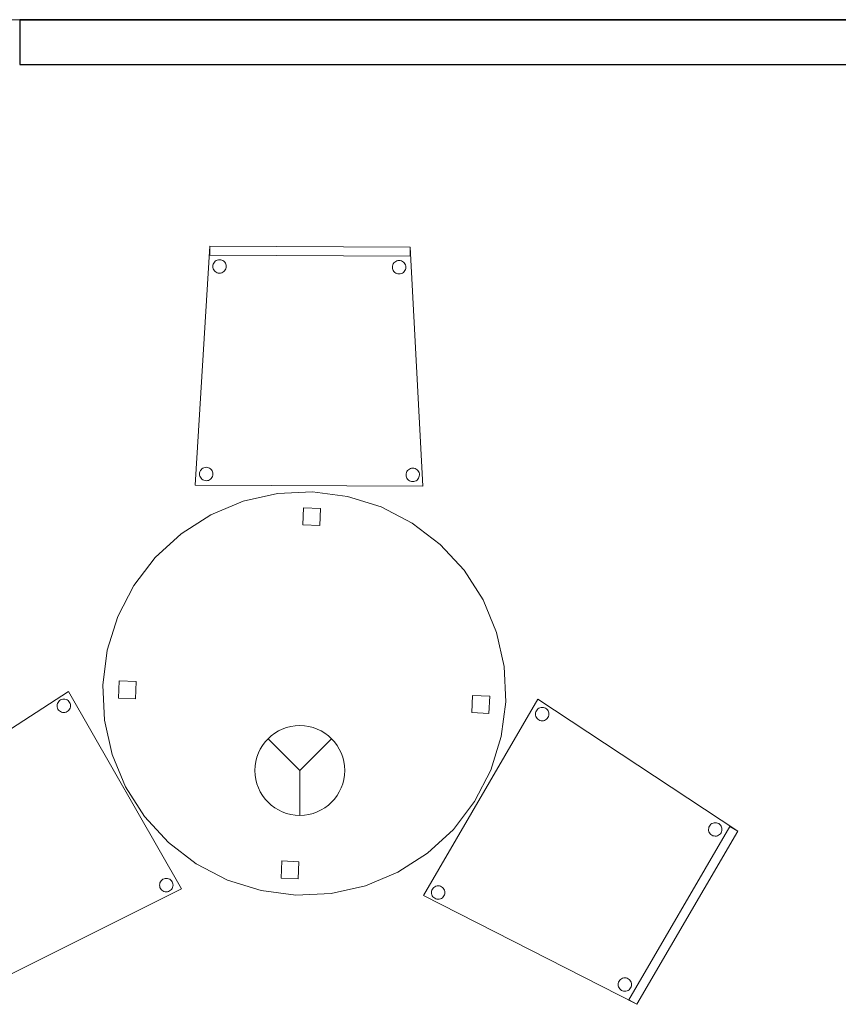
# Model space of a CAD drawing. Header units: metres. Extents: x 397.7 to 427.5, y 12.7 to 28.4.
# Tile 11 of 74: x 406.6 to 408.4, y 14.2 to 16.4. Entities that reach past the tile are written whole.
import ezdxf

# ---------------------------------------------------------------- set-up
doc = ezdxf.new("R2010")
doc.units = ezdxf.units.M
for name, color, linetype, lineweight in [('02_MOBILIARIO', 7, 'Continuous', 18), ('A-DETL-____-MBND', 7, 'Continuous', 18), ('A-DETL-GENF-OTLN', 7, 'Continuous', 18), ('A-WALL-____-MCUT', 7, 'Continuous', 25), ('A-WALL-____-OTLN', 7, 'Continuous', 25)]:
    doc.layers.add(name, color=color, linetype=linetype, lineweight=lineweight)

# ---------------------------------------------------------------- blocks, each defined once
blk = doc.blocks.new('Family - Cadira confident_P2-152712-05_PCI_P2')
at = {"layer": 'A-DETL-____-MBND', "color": 253, "true_color": 0xaaaaaa}
for p, q in [((0, 0.0022), (0.0323, 0.5347)), ((0.0323, 0.5347), (0, 0.0022)), ((0.0322, 0.5147), (0.0323, 0.5347)), ((0.0323, 0.5347), (0.0322, 0.5147)), ((0.0323, 0.5347), (0.4788, 0.5327)), ((0.4788, 0.5327), (0.0323, 0.5347)), ((0.0323, 0.5347), (0.4788, 0.5327)), ((0.4788, 0.5327), (0.0323, 0.5347)), ((0.4788, 0.5327), (0.4787, 0.5127)), ((0.4787, 0.5127), (0.4788, 0.5327)), ((0.4788, 0.5327), (0.5065, 0)), ((0.5065, 0), (0.4788, 0.5327)), ((0.4787, 0.5127), (0.0322, 0.5147)), ((0.0322, 0.5147), (0.4787, 0.5127)), ((0.0515, 0.5042), (0.054, 0.5044)), ((0.054, 0.5044), (0.0515, 0.5042)), ((0.054, 0.5044), (0.0566, 0.5042)), ((0.0566, 0.5042), (0.054, 0.5044)), ((0.039, 0.4895), (0.0393, 0.4921)), ((0.0393, 0.4921), (0.039, 0.4895)), ((0.0393, 0.4869), (0.039, 0.4895)), ((0.039, 0.4895), (0.0393, 0.4869)), ((0.0393, 0.4921), (0.04, 0.4946)), ((0.04, 0.4946), (0.0393, 0.4921)), ((0.0399, 0.4844), (0.0393, 0.4869)), ((0.0393, 0.4869), (0.0399, 0.4844)), ((0.041, 0.4821), (0.0399, 0.4844)), ((0.0399, 0.4844), (0.041, 0.4821)), ((0.04, 0.4946), (0.0411, 0.497)), ((0.0411, 0.497), (0.04, 0.4946)), ((0.0411, 0.497), (0.0426, 0.4991)), ((0.0426, 0.4991), (0.0411, 0.497)), ((0.0426, 0.4991), (0.0444, 0.501)), ((0.0444, 0.501), (0.0426, 0.4991)), ((0.0444, 0.501), (0.0466, 0.5024)), ((0.0466, 0.5024), (0.0444, 0.501)), ((0.0466, 0.5024), (0.0489, 0.5035)), ((0.0489, 0.5035), (0.0466, 0.5024)), ((0.0489, 0.5035), (0.0515, 0.5042)), ((0.0515, 0.5042), (0.0489, 0.5035)), ((0.0566, 0.5042), (0.0592, 0.5035)), ((0.0592, 0.5035), (0.0566, 0.5042)), ((0.0592, 0.5035), (0.0615, 0.5024)), ((0.0615, 0.5024), (0.0592, 0.5035)), ((0.0615, 0.5024), (0.0636, 0.5009)), ((0.0636, 0.5009), (0.0615, 0.5024)), ((0.0636, 0.5009), (0.0655, 0.499)), ((0.0655, 0.499), (0.0636, 0.5009)), ((0.0655, 0.499), (0.067, 0.4969)), ((0.067, 0.4969), (0.0655, 0.499)), ((0.068, 0.4843), (0.0669, 0.4819)), ((0.0669, 0.4819), (0.068, 0.4843)), ((0.067, 0.4969), (0.068, 0.4945)), ((0.068, 0.4945), (0.067, 0.4969)), ((0.068, 0.4945), (0.0687, 0.492)), ((0.0687, 0.492), (0.068, 0.4945)), ((0.0687, 0.4868), (0.068, 0.4843)), ((0.068, 0.4843), (0.0687, 0.4868)), ((0.0687, 0.492), (0.0689, 0.4894)), ((0.0689, 0.4894), (0.0687, 0.492)), ((0.0689, 0.4894), (0.0687, 0.4868)), ((0.0687, 0.4868), (0.0689, 0.4894)), ((0.439, 0.4878), (0.4393, 0.4904)), ((0.4393, 0.4904), (0.439, 0.4878)), ((0.4393, 0.4852), (0.439, 0.4878)), ((0.439, 0.4878), (0.4393, 0.4852)), ((0.4393, 0.4904), (0.44, 0.4929)), ((0.44, 0.4929), (0.4393, 0.4904)), ((0.4399, 0.4827), (0.4393, 0.4852)), ((0.4393, 0.4852), (0.4399, 0.4827)), ((0.441, 0.4803), (0.4399, 0.4827)), ((0.4399, 0.4827), (0.441, 0.4803)), ((0.44, 0.4929), (0.4411, 0.4953)), ((0.4411, 0.4953), (0.44, 0.4929)), ((0.4411, 0.4953), (0.4426, 0.4974)), ((0.4426, 0.4974), (0.4411, 0.4953)), ((0.4426, 0.4974), (0.4444, 0.4992)), ((0.4444, 0.4992), (0.4426, 0.4974)), ((0.4444, 0.4992), (0.4466, 0.5007)), ((0.4466, 0.5007), (0.4444, 0.4992)), ((0.4466, 0.5007), (0.4489, 0.5018)), ((0.4489, 0.5018), (0.4466, 0.5007)), ((0.4489, 0.5018), (0.4514, 0.5025)), ((0.4514, 0.5025), (0.4489, 0.5018)), ((0.4514, 0.5025), (0.454, 0.5027)), ((0.454, 0.5027), (0.4514, 0.5025)), ((0.454, 0.5027), (0.4566, 0.5024)), ((0.4566, 0.5024), (0.454, 0.5027)), ((0.4566, 0.5024), (0.4591, 0.5018)), ((0.4591, 0.5018), (0.4566, 0.5024)), ((0.4591, 0.5018), (0.4615, 0.5006)), ((0.4615, 0.5006), (0.4591, 0.5018)), ((0.4615, 0.5006), (0.4636, 0.4991)), ((0.4636, 0.4991), (0.4615, 0.5006)), ((0.4636, 0.4991), (0.4655, 0.4973)), ((0.4655, 0.4973), (0.4636, 0.4991)), ((0.4655, 0.4973), (0.4669, 0.4951)), ((0.4669, 0.4951), (0.4655, 0.4973)), ((0.4669, 0.4951), (0.468, 0.4928)), ((0.468, 0.4928), (0.4669, 0.4951)), ((0.468, 0.4826), (0.4669, 0.4802)), ((0.4669, 0.4802), (0.468, 0.4826)), ((0.468, 0.4928), (0.4687, 0.4903)), ((0.4687, 0.4903), (0.468, 0.4928)), ((0.4687, 0.4851), (0.468, 0.4826)), ((0.468, 0.4826), (0.4687, 0.4851)), ((0.4687, 0.4903), (0.4689, 0.4877)), ((0.4689, 0.4877), (0.4687, 0.4903)), ((0.4689, 0.4877), (0.4687, 0.4851)), ((0.4687, 0.4851), (0.4689, 0.4877)), ((0.0425, 0.4799), (0.041, 0.4821)), ((0.041, 0.4821), (0.0425, 0.4799)), ((0.0443, 0.4781), (0.0425, 0.4799)), ((0.0425, 0.4799), (0.0443, 0.4781)), ((0.0465, 0.4766), (0.0443, 0.4781)), ((0.0443, 0.4781), (0.0465, 0.4766)), ((0.0488, 0.4755), (0.0465, 0.4766)), ((0.0465, 0.4766), (0.0488, 0.4755)), ((0.0513, 0.4748), (0.0488, 0.4755)), ((0.0488, 0.4755), (0.0513, 0.4748)), ((0.0539, 0.4745), (0.0513, 0.4748)), ((0.0513, 0.4748), (0.0539, 0.4745)), ((0.0565, 0.4748), (0.0539, 0.4745)), ((0.0539, 0.4745), (0.0565, 0.4748)), ((0.059, 0.4754), (0.0565, 0.4748)), ((0.0565, 0.4748), (0.059, 0.4754)), ((0.0614, 0.4765), (0.059, 0.4754)), ((0.059, 0.4754), (0.0614, 0.4765)), ((0.0635, 0.478), (0.0614, 0.4765)), ((0.0614, 0.4765), (0.0635, 0.478)), ((0.0654, 0.4798), (0.0635, 0.478)), ((0.0635, 0.478), (0.0654, 0.4798)), ((0.0669, 0.4819), (0.0654, 0.4798)), ((0.0654, 0.4798), (0.0669, 0.4819)), ((0.4425, 0.4782), (0.441, 0.4803)), ((0.441, 0.4803), (0.4425, 0.4782)), ((0.4443, 0.4763), (0.4425, 0.4782)), ((0.4425, 0.4782), (0.4443, 0.4763)), ((0.4465, 0.4748), (0.4443, 0.4763)), ((0.4443, 0.4763), (0.4465, 0.4748)), ((0.4488, 0.4737), (0.4465, 0.4748)), ((0.4465, 0.4748), (0.4488, 0.4737)), ((0.4513, 0.473), (0.4488, 0.4737)), ((0.4488, 0.4737), (0.4513, 0.473)), ((0.4539, 0.4728), (0.4513, 0.473)), ((0.4513, 0.473), (0.4539, 0.4728)), ((0.4565, 0.473), (0.4539, 0.4728)), ((0.4539, 0.4728), (0.4565, 0.473)), ((0.459, 0.4737), (0.4565, 0.473)), ((0.4565, 0.473), (0.459, 0.4737)), ((0.4614, 0.4748), (0.459, 0.4737)), ((0.459, 0.4737), (0.4614, 0.4748)), ((0.4635, 0.4763), (0.4614, 0.4748)), ((0.4614, 0.4748), (0.4635, 0.4763)), ((0.4654, 0.4781), (0.4635, 0.4763)), ((0.4635, 0.4763), (0.4654, 0.4781)), ((0.4669, 0.4802), (0.4654, 0.4781)), ((0.4654, 0.4781), (0.4669, 0.4802)), ((0.0094, 0.0273), (0.0096, 0.0298)), ((0.0096, 0.0298), (0.0094, 0.0273)), ((0.0096, 0.0247), (0.0094, 0.0273)), ((0.0094, 0.0273), (0.0096, 0.0247)), ((0.0096, 0.0298), (0.0103, 0.0324)), ((0.0103, 0.0324), (0.0096, 0.0298)), ((0.0103, 0.0221), (0.0096, 0.0247)), ((0.0096, 0.0247), (0.0103, 0.0221)), ((0.0103, 0.0324), (0.0114, 0.0347)), ((0.0114, 0.0347), (0.0103, 0.0324)), ((0.0114, 0.0198), (0.0103, 0.0221)), ((0.0103, 0.0221), (0.0114, 0.0198)), ((0.0114, 0.0347), (0.0129, 0.0368)), ((0.0129, 0.0368), (0.0114, 0.0347)), ((0.0129, 0.0368), (0.0148, 0.0387)), ((0.0148, 0.0387), (0.0129, 0.0368)), ((0.0148, 0.0387), (0.0169, 0.0402)), ((0.0169, 0.0402), (0.0148, 0.0387)), ((0.0169, 0.0402), (0.0193, 0.0413)), ((0.0193, 0.0413), (0.0169, 0.0402)), ((0.0193, 0.0413), (0.0218, 0.0419)), ((0.0218, 0.0419), (0.0193, 0.0413)), ((0.0218, 0.0419), (0.0244, 0.0421)), ((0.0244, 0.0421), (0.0218, 0.0419)), ((0.0244, 0.0421), (0.027, 0.0419)), ((0.027, 0.0419), (0.0244, 0.0421)), ((0.027, 0.0419), (0.0295, 0.0412)), ((0.0295, 0.0412), (0.027, 0.0419)), ((0.0295, 0.0412), (0.0319, 0.0401)), ((0.0319, 0.0401), (0.0295, 0.0412)), ((0.0319, 0.0401), (0.034, 0.0386)), ((0.034, 0.0386), (0.0319, 0.0401)), ((0.034, 0.0386), (0.0358, 0.0367)), ((0.0358, 0.0367), (0.034, 0.0386)), ((0.0358, 0.0367), (0.0373, 0.0346)), ((0.0373, 0.0346), (0.0358, 0.0367)), ((0.0383, 0.022), (0.0372, 0.0197)), ((0.0372, 0.0197), (0.0383, 0.022)), ((0.0373, 0.0346), (0.0384, 0.0322)), ((0.0384, 0.0322), (0.0373, 0.0346)), ((0.039, 0.0245), (0.0383, 0.022)), ((0.0383, 0.022), (0.039, 0.0245)), ((0.0384, 0.0322), (0.0391, 0.0297)), ((0.0391, 0.0297), (0.0384, 0.0322)), ((0.0393, 0.0271), (0.039, 0.0245)), ((0.039, 0.0245), (0.0393, 0.0271)), ((0.0391, 0.0297), (0.0393, 0.0271)), ((0.0393, 0.0271), (0.0391, 0.0297)), ((0.4694, 0.0253), (0.4696, 0.0279)), ((0.4696, 0.0279), (0.4694, 0.0253)), ((0.4696, 0.0227), (0.4694, 0.0253)), ((0.4694, 0.0253), (0.4696, 0.0227)), ((0.4696, 0.0279), (0.4703, 0.0304)), ((0.4703, 0.0304), (0.4696, 0.0279)), ((0.4703, 0.0201), (0.4696, 0.0227)), ((0.4696, 0.0227), (0.4703, 0.0201)), ((0.4703, 0.0304), (0.4714, 0.0327)), ((0.4714, 0.0327), (0.4703, 0.0304)), ((0.4714, 0.0327), (0.4729, 0.0348)), ((0.4729, 0.0348), (0.4714, 0.0327)), ((0.4729, 0.0348), (0.4748, 0.0367)), ((0.4748, 0.0367), (0.4729, 0.0348)), ((0.4748, 0.0367), (0.4769, 0.0382)), ((0.4769, 0.0382), (0.4748, 0.0367)), ((0.4769, 0.0382), (0.4793, 0.0393)), ((0.4793, 0.0393), (0.4769, 0.0382)), ((0.4793, 0.0393), (0.4818, 0.0399)), ((0.4818, 0.0399), (0.4793, 0.0393)), ((0.4818, 0.0399), (0.4844, 0.0401)), ((0.4844, 0.0401), (0.4818, 0.0399)), ((0.4844, 0.0401), (0.487, 0.0399)), ((0.487, 0.0399), (0.4844, 0.0401)), ((0.487, 0.0399), (0.4895, 0.0392)), ((0.4895, 0.0392), (0.487, 0.0399)), ((0.4895, 0.0392), (0.4919, 0.0381)), ((0.4919, 0.0381), (0.4895, 0.0392)), ((0.4919, 0.0381), (0.494, 0.0366)), ((0.494, 0.0366), (0.4919, 0.0381)), ((0.494, 0.0366), (0.4958, 0.0347)), ((0.4958, 0.0347), (0.494, 0.0366)), ((0.4958, 0.0347), (0.4973, 0.0326)), ((0.4973, 0.0326), (0.4958, 0.0347)), ((0.4973, 0.0326), (0.4984, 0.0302)), ((0.4984, 0.0302), (0.4973, 0.0326)), ((0.499, 0.0225), (0.4983, 0.02)), ((0.4983, 0.02), (0.499, 0.0225)), ((0.4984, 0.0302), (0.4991, 0.0277)), ((0.4991, 0.0277), (0.4984, 0.0302)), ((0.4993, 0.0251), (0.499, 0.0225)), ((0.499, 0.0225), (0.4993, 0.0251)), ((0.4991, 0.0277), (0.4993, 0.0251)), ((0.4993, 0.0251), (0.4991, 0.0277)), ((0.5065, 0), (0, 0.0022)), ((0, 0.0022), (0.5065, 0)), ((0.0128, 0.0176), (0.0114, 0.0198)), ((0.0114, 0.0198), (0.0128, 0.0176)), ((0.0147, 0.0158), (0.0128, 0.0176)), ((0.0128, 0.0176), (0.0147, 0.0158)), ((0.0168, 0.0143), (0.0147, 0.0158)), ((0.0147, 0.0158), (0.0168, 0.0143)), ((0.0192, 0.0132), (0.0168, 0.0143)), ((0.0168, 0.0143), (0.0192, 0.0132)), ((0.0217, 0.0125), (0.0192, 0.0132)), ((0.0192, 0.0132), (0.0217, 0.0125)), ((0.0243, 0.0123), (0.0217, 0.0125)), ((0.0217, 0.0125), (0.0243, 0.0123)), ((0.0269, 0.0125), (0.0243, 0.0123)), ((0.0243, 0.0123), (0.0269, 0.0125)), ((0.0294, 0.0131), (0.0269, 0.0125)), ((0.0269, 0.0125), (0.0294, 0.0131)), ((0.0317, 0.0142), (0.0294, 0.0131)), ((0.0294, 0.0131), (0.0317, 0.0142)), ((0.0339, 0.0157), (0.0317, 0.0142)), ((0.0317, 0.0142), (0.0339, 0.0157)), ((0.0357, 0.0175), (0.0339, 0.0157)), ((0.0339, 0.0157), (0.0357, 0.0175)), ((0.0372, 0.0197), (0.0357, 0.0175)), ((0.0357, 0.0175), (0.0372, 0.0197)), ((0.4714, 0.0178), (0.4703, 0.0201)), ((0.4703, 0.0201), (0.4714, 0.0178)), ((0.4728, 0.0156), (0.4714, 0.0178)), ((0.4714, 0.0178), (0.4728, 0.0156)), ((0.4747, 0.0138), (0.4728, 0.0156)), ((0.4728, 0.0156), (0.4747, 0.0138)), ((0.4768, 0.0123), (0.4747, 0.0138)), ((0.4747, 0.0138), (0.4768, 0.0123)), ((0.4792, 0.0112), (0.4768, 0.0123)), ((0.4768, 0.0123), (0.4792, 0.0112)), ((0.4817, 0.0105), (0.4792, 0.0112)), ((0.4792, 0.0112), (0.4817, 0.0105)), ((0.4843, 0.0103), (0.4817, 0.0105)), ((0.4817, 0.0105), (0.4843, 0.0103)), ((0.4869, 0.0105), (0.4843, 0.0103)), ((0.4843, 0.0103), (0.4869, 0.0105)), ((0.4894, 0.0111), (0.4869, 0.0105)), ((0.4869, 0.0105), (0.4894, 0.0111)), ((0.4917, 0.0122), (0.4894, 0.0111)), ((0.4894, 0.0111), (0.4917, 0.0122)), ((0.4939, 0.0137), (0.4917, 0.0122)), ((0.4917, 0.0122), (0.4939, 0.0137)), ((0.4957, 0.0155), (0.4939, 0.0137)), ((0.4939, 0.0137), (0.4957, 0.0155)), ((0.4972, 0.0177), (0.4957, 0.0155)), ((0.4957, 0.0155), (0.4972, 0.0177)), ((0.4983, 0.02), (0.4972, 0.0177)), ((0.4972, 0.0177), (0.4983, 0.02))]:
    blk.add_line(p, q, dxfattribs=at)
blk = doc.blocks.new('Family - Mampara P2-152874-05_PCI_P2')
at = {"layer": 'A-WALL-____-MCUT', "color": 253, "true_color": 0xaaaaaa}
for p, q in [((8.3078, 0.1), (6.4478, 0.1)), ((8.3078, 0), (8.3078, 0.1)), ((4.1378, 0), (8.3078, 0))]:
    blk.add_line(p, q, dxfattribs=at)
at = {"layer": 'A-WALL-____-OTLN', "color": 253, "true_color": 0xaaaaaa}
for p, q in [((8.3078, 0.1), (6.4478, 0.1)), ((8.3078, 0), (8.3078, 0.1)), ((8.3078, 0), (4.1378, 0))]:
    blk.add_line(p, q, dxfattribs=at)
at = {"layer": 'A-WALL-____-OTLN', "color": 253, "lineweight": 18, "true_color": 0xaaaaaa}
blk.add_line((0, 0), (9.2978, 0), dxfattribs=at)
blk = doc.blocks.new('Family - Cadira confident_P2-152978-05_PCI_P2')
at = {"layer": 'A-DETL-____-MBND', "color": 253, "true_color": 0xaaaaaa}
for p, q in [((0, 0.2424), (0.2552, 0.6799)), ((0.2552, 0.6799), (0, 0.2424)), ((0.2552, 0.6799), (0.7001, 0.3857)), ((0.7001, 0.3857), (0.2552, 0.6799)), ((0.2551, 0.6579), (0.2572, 0.6593)), ((0.2572, 0.6593), (0.2551, 0.6579)), ((0.2572, 0.6593), (0.2596, 0.6604)), ((0.2596, 0.6604), (0.2572, 0.6593)), ((0.2596, 0.6604), (0.2621, 0.6611)), ((0.2621, 0.6611), (0.2596, 0.6604)), ((0.2621, 0.6611), (0.2647, 0.6613)), ((0.2647, 0.6613), (0.2621, 0.6611)), ((0.2647, 0.6613), (0.2673, 0.6611)), ((0.2673, 0.6611), (0.2647, 0.6613)), ((0.2673, 0.6611), (0.2698, 0.6604)), ((0.2698, 0.6604), (0.2673, 0.6611)), ((0.2698, 0.6604), (0.2722, 0.6593)), ((0.2722, 0.6593), (0.2698, 0.6604)), ((0.2722, 0.6593), (0.2743, 0.6578)), ((0.2743, 0.6578), (0.2722, 0.6593)), ((0.2497, 0.6464), (0.2499, 0.649)), ((0.2499, 0.649), (0.2497, 0.6464)), ((0.2499, 0.6438), (0.2497, 0.6464)), ((0.2497, 0.6464), (0.2499, 0.6438)), ((0.2499, 0.649), (0.2506, 0.6515)), ((0.2506, 0.6515), (0.2499, 0.649)), ((0.2506, 0.6413), (0.2499, 0.6438)), ((0.2499, 0.6438), (0.2506, 0.6413)), ((0.2506, 0.6515), (0.2517, 0.6539)), ((0.2517, 0.6539), (0.2506, 0.6515)), ((0.2517, 0.639), (0.2506, 0.6413)), ((0.2506, 0.6413), (0.2517, 0.639)), ((0.2517, 0.6539), (0.2532, 0.656)), ((0.2532, 0.656), (0.2517, 0.6539)), ((0.2532, 0.6368), (0.2517, 0.639)), ((0.2517, 0.639), (0.2532, 0.6368)), ((0.2532, 0.656), (0.2551, 0.6579)), ((0.2551, 0.6579), (0.2532, 0.656)), ((0.255, 0.635), (0.2532, 0.6368)), ((0.2532, 0.6368), (0.255, 0.635)), ((0.276, 0.6367), (0.2742, 0.6349)), ((0.2742, 0.6349), (0.276, 0.6367)), ((0.2743, 0.6578), (0.2761, 0.6559)), ((0.2761, 0.6559), (0.2743, 0.6578)), ((0.2775, 0.6388), (0.276, 0.6367)), ((0.276, 0.6367), (0.2775, 0.6388)), ((0.2761, 0.6559), (0.2776, 0.6538)), ((0.2776, 0.6538), (0.2761, 0.6559)), ((0.2787, 0.6412), (0.2775, 0.6388)), ((0.2775, 0.6388), (0.2787, 0.6412)), ((0.2776, 0.6538), (0.2787, 0.6514)), ((0.2787, 0.6514), (0.2776, 0.6538)), ((0.2787, 0.6514), (0.2794, 0.6489)), ((0.2794, 0.6489), (0.2787, 0.6514)), ((0.2793, 0.6437), (0.2787, 0.6412)), ((0.2787, 0.6412), (0.2793, 0.6437)), ((0.2796, 0.6463), (0.2793, 0.6437)), ((0.2793, 0.6437), (0.2796, 0.6463)), ((0.2794, 0.6489), (0.2796, 0.6463)), ((0.2796, 0.6463), (0.2794, 0.6489)), ((0.2571, 0.6335), (0.255, 0.635)), ((0.255, 0.635), (0.2571, 0.6335)), ((0.2595, 0.6324), (0.2571, 0.6335)), ((0.2571, 0.6335), (0.2595, 0.6324)), ((0.262, 0.6317), (0.2595, 0.6324)), ((0.2595, 0.6324), (0.262, 0.6317)), ((0.2646, 0.6314), (0.262, 0.6317)), ((0.262, 0.6317), (0.2646, 0.6314)), ((0.2672, 0.6316), (0.2646, 0.6314)), ((0.2646, 0.6314), (0.2672, 0.6316)), ((0.2697, 0.6323), (0.2672, 0.6316)), ((0.2672, 0.6316), (0.2697, 0.6323)), ((0.272, 0.6334), (0.2697, 0.6323)), ((0.2697, 0.6323), (0.272, 0.6334)), ((0.2742, 0.6349), (0.272, 0.6334)), ((0.272, 0.6334), (0.2742, 0.6349)), ((0.4579, 0.0101), (0.6829, 0.3958)), ((0.6829, 0.3958), (0.4579, 0.0101)), ((0.6361, 0.3947), (0.6373, 0.3971)), ((0.6373, 0.3971), (0.6361, 0.3947)), ((0.6373, 0.3971), (0.6388, 0.3992)), ((0.6388, 0.3992), (0.6373, 0.3971)), ((0.6388, 0.3992), (0.6406, 0.401)), ((0.6406, 0.401), (0.6388, 0.3992)), ((0.6406, 0.401), (0.6427, 0.4025)), ((0.6427, 0.4025), (0.6406, 0.401)), ((0.6427, 0.4025), (0.6451, 0.4036)), ((0.6451, 0.4036), (0.6427, 0.4025)), ((0.6451, 0.4036), (0.6476, 0.4043)), ((0.6476, 0.4043), (0.6451, 0.4036)), ((0.6476, 0.4043), (0.6502, 0.4045)), ((0.6502, 0.4045), (0.6476, 0.4043)), ((0.6502, 0.4045), (0.6528, 0.4043)), ((0.6528, 0.4043), (0.6502, 0.4045)), ((0.6528, 0.4043), (0.6553, 0.4036)), ((0.6553, 0.4036), (0.6528, 0.4043)), ((0.6553, 0.4036), (0.6577, 0.4025)), ((0.6577, 0.4025), (0.6553, 0.4036)), ((0.6577, 0.4025), (0.6598, 0.401)), ((0.6598, 0.401), (0.6577, 0.4025)), ((0.6598, 0.401), (0.6616, 0.3991)), ((0.6616, 0.3991), (0.6598, 0.401)), ((0.6616, 0.3991), (0.6631, 0.397)), ((0.6631, 0.397), (0.6616, 0.3991)), ((0.6631, 0.397), (0.6642, 0.3946)), ((0.6642, 0.3946), (0.6631, 0.397)), ((0.6829, 0.3958), (0.7001, 0.3857)), ((0.7001, 0.3857), (0.6829, 0.3958)), ((0.7001, 0.3857), (0.4752, 0)), ((0.4752, 0), (0.7001, 0.3857)), ((0.7001, 0.3857), (0.4752, 0)), ((0.4752, 0), (0.7001, 0.3857)), ((0.6352, 0.3896), (0.6355, 0.3922)), ((0.6355, 0.3922), (0.6352, 0.3896)), ((0.6354, 0.387), (0.6352, 0.3896)), ((0.6352, 0.3896), (0.6354, 0.387)), ((0.6361, 0.3845), (0.6354, 0.387)), ((0.6354, 0.387), (0.6361, 0.3845)), ((0.6355, 0.3922), (0.6361, 0.3947)), ((0.6361, 0.3947), (0.6355, 0.3922)), ((0.6372, 0.3821), (0.6361, 0.3845)), ((0.6361, 0.3845), (0.6372, 0.3821)), ((0.6387, 0.38), (0.6372, 0.3821)), ((0.6372, 0.3821), (0.6387, 0.38)), ((0.6405, 0.3782), (0.6387, 0.38)), ((0.6387, 0.38), (0.6405, 0.3782)), ((0.6426, 0.3766), (0.6405, 0.3782)), ((0.6405, 0.3782), (0.6426, 0.3766)), ((0.645, 0.3755), (0.6426, 0.3766)), ((0.6426, 0.3766), (0.645, 0.3755)), ((0.6475, 0.3749), (0.645, 0.3755)), ((0.645, 0.3755), (0.6475, 0.3749)), ((0.6501, 0.3746), (0.6475, 0.3749)), ((0.6475, 0.3749), (0.6501, 0.3746)), ((0.6527, 0.3748), (0.6501, 0.3746)), ((0.6501, 0.3746), (0.6527, 0.3748)), ((0.6552, 0.3755), (0.6527, 0.3748)), ((0.6527, 0.3748), (0.6552, 0.3755)), ((0.6576, 0.3766), (0.6552, 0.3755)), ((0.6552, 0.3755), (0.6576, 0.3766)), ((0.6597, 0.3781), (0.6576, 0.3766)), ((0.6576, 0.3766), (0.6597, 0.3781)), ((0.6616, 0.3799), (0.6597, 0.3781)), ((0.6597, 0.3781), (0.6616, 0.3799)), ((0.6631, 0.382), (0.6616, 0.3799)), ((0.6616, 0.3799), (0.6631, 0.382)), ((0.6642, 0.3844), (0.6631, 0.382)), ((0.6631, 0.382), (0.6642, 0.3844)), ((0.6642, 0.3946), (0.6649, 0.3921)), ((0.6649, 0.3921), (0.6642, 0.3946)), ((0.6649, 0.3869), (0.6642, 0.3844)), ((0.6642, 0.3844), (0.6649, 0.3869)), ((0.6649, 0.3921), (0.6651, 0.3895)), ((0.6651, 0.3895), (0.6649, 0.3921)), ((0.6651, 0.3895), (0.6649, 0.3869)), ((0.6649, 0.3869), (0.6651, 0.3895)), ((0.0279, 0.2631), (0.0304, 0.2637)), ((0.0304, 0.2637), (0.0279, 0.2631)), ((0.0304, 0.2637), (0.033, 0.2639)), ((0.033, 0.2639), (0.0304, 0.2637)), ((0.033, 0.2639), (0.0356, 0.2637)), ((0.0356, 0.2637), (0.033, 0.2639)), ((0.0356, 0.2637), (0.0381, 0.263)), ((0.0381, 0.263), (0.0356, 0.2637)), ((0.4752, 0), (0, 0.2424)), ((0, 0.2424), (0.4752, 0)), ((0.018, 0.2491), (0.0182, 0.2517)), ((0.0182, 0.2517), (0.018, 0.2491)), ((0.0182, 0.2465), (0.018, 0.2491)), ((0.018, 0.2491), (0.0182, 0.2465)), ((0.0182, 0.2517), (0.0189, 0.2542)), ((0.0189, 0.2542), (0.0182, 0.2517)), ((0.0188, 0.244), (0.0182, 0.2465)), ((0.0182, 0.2465), (0.0188, 0.244)), ((0.0199, 0.2416), (0.0188, 0.244)), ((0.0188, 0.244), (0.0199, 0.2416)), ((0.0189, 0.2542), (0.02, 0.2565)), ((0.02, 0.2565), (0.0189, 0.2542)), ((0.0214, 0.2394), (0.0199, 0.2416)), ((0.0199, 0.2416), (0.0214, 0.2394)), ((0.02, 0.2565), (0.0215, 0.2587)), ((0.0215, 0.2587), (0.02, 0.2565)), ((0.0215, 0.2587), (0.0234, 0.2605)), ((0.0234, 0.2605), (0.0215, 0.2587)), ((0.0234, 0.2605), (0.0255, 0.262)), ((0.0255, 0.262), (0.0234, 0.2605)), ((0.0255, 0.262), (0.0279, 0.2631)), ((0.0279, 0.2631), (0.0255, 0.262)), ((0.0381, 0.263), (0.0404, 0.2619)), ((0.0404, 0.2619), (0.0381, 0.263)), ((0.0404, 0.2619), (0.0426, 0.2604)), ((0.0426, 0.2604), (0.0404, 0.2619)), ((0.0426, 0.2604), (0.0444, 0.2586)), ((0.0444, 0.2586), (0.0426, 0.2604)), ((0.0458, 0.2415), (0.0443, 0.2393)), ((0.0443, 0.2393), (0.0458, 0.2415)), ((0.0444, 0.2586), (0.0459, 0.2564)), ((0.0459, 0.2564), (0.0444, 0.2586)), ((0.0469, 0.2438), (0.0458, 0.2415)), ((0.0458, 0.2415), (0.0469, 0.2438)), ((0.0459, 0.2564), (0.047, 0.254)), ((0.047, 0.254), (0.0459, 0.2564)), ((0.0476, 0.2463), (0.0469, 0.2438)), ((0.0469, 0.2438), (0.0476, 0.2463)), ((0.047, 0.254), (0.0476, 0.2515)), ((0.0476, 0.2515), (0.047, 0.254)), ((0.0476, 0.2515), (0.0478, 0.2489)), ((0.0478, 0.2489), (0.0476, 0.2515)), ((0.0478, 0.2489), (0.0476, 0.2463)), ((0.0476, 0.2463), (0.0478, 0.2489)), ((0.0233, 0.2376), (0.0214, 0.2394)), ((0.0214, 0.2394), (0.0233, 0.2376)), ((0.0254, 0.2361), (0.0233, 0.2376)), ((0.0233, 0.2376), (0.0254, 0.2361)), ((0.0277, 0.235), (0.0254, 0.2361)), ((0.0254, 0.2361), (0.0277, 0.235)), ((0.0303, 0.2343), (0.0277, 0.235)), ((0.0277, 0.235), (0.0303, 0.2343)), ((0.0328, 0.2341), (0.0303, 0.2343)), ((0.0303, 0.2343), (0.0328, 0.2341)), ((0.0354, 0.2343), (0.0328, 0.2341)), ((0.0328, 0.2341), (0.0354, 0.2343)), ((0.038, 0.2349), (0.0354, 0.2343)), ((0.0354, 0.2343), (0.038, 0.2349)), ((0.0403, 0.236), (0.038, 0.2349)), ((0.038, 0.2349), (0.0403, 0.236)), ((0.0425, 0.2375), (0.0403, 0.236)), ((0.0403, 0.236), (0.0425, 0.2375)), ((0.0443, 0.2393), (0.0425, 0.2375)), ((0.0425, 0.2375), (0.0443, 0.2393)), ((0.4337, 0.0441), (0.434, 0.0467)), ((0.434, 0.0467), (0.4337, 0.0441)), ((0.4339, 0.0415), (0.4337, 0.0441)), ((0.4337, 0.0441), (0.4339, 0.0415)), ((0.434, 0.0467), (0.4346, 0.0492)), ((0.4346, 0.0492), (0.434, 0.0467)), ((0.4346, 0.0492), (0.4358, 0.0515)), ((0.4358, 0.0515), (0.4346, 0.0492)), ((0.4358, 0.0515), (0.4373, 0.0537)), ((0.4373, 0.0537), (0.4358, 0.0515)), ((0.4373, 0.0537), (0.4391, 0.0555)), ((0.4391, 0.0555), (0.4373, 0.0537)), ((0.4391, 0.0555), (0.4412, 0.057)), ((0.4412, 0.057), (0.4391, 0.0555)), ((0.4412, 0.057), (0.4436, 0.0581)), ((0.4436, 0.0581), (0.4412, 0.057)), ((0.4436, 0.0581), (0.4461, 0.0587)), ((0.4461, 0.0587), (0.4436, 0.0581)), ((0.4461, 0.0587), (0.4487, 0.059)), ((0.4487, 0.059), (0.4461, 0.0587)), ((0.4487, 0.059), (0.4513, 0.0587)), ((0.4513, 0.0587), (0.4487, 0.059)), ((0.4513, 0.0587), (0.4538, 0.058)), ((0.4538, 0.058), (0.4513, 0.0587)), ((0.4538, 0.058), (0.4562, 0.0569)), ((0.4562, 0.0569), (0.4538, 0.058)), ((0.4562, 0.0569), (0.4583, 0.0554)), ((0.4583, 0.0554), (0.4562, 0.0569)), ((0.4583, 0.0554), (0.4601, 0.0536)), ((0.4601, 0.0536), (0.4583, 0.0554)), ((0.4601, 0.0536), (0.4616, 0.0514)), ((0.4616, 0.0514), (0.4601, 0.0536)), ((0.4616, 0.0514), (0.4627, 0.0491)), ((0.4627, 0.0491), (0.4616, 0.0514)), ((0.4627, 0.0491), (0.4634, 0.0465)), ((0.4634, 0.0465), (0.4627, 0.0491)), ((0.4634, 0.0465), (0.4636, 0.044)), ((0.4636, 0.044), (0.4634, 0.0465)), ((0.4636, 0.044), (0.4634, 0.0414)), ((0.4634, 0.0414), (0.4636, 0.044)), ((0.4346, 0.039), (0.4339, 0.0415)), ((0.4339, 0.0415), (0.4346, 0.039)), ((0.4357, 0.0366), (0.4346, 0.039)), ((0.4346, 0.039), (0.4357, 0.0366)), ((0.4372, 0.0345), (0.4357, 0.0366)), ((0.4357, 0.0366), (0.4372, 0.0345)), ((0.439, 0.0326), (0.4372, 0.0345)), ((0.4372, 0.0345), (0.439, 0.0326)), ((0.4411, 0.0311), (0.439, 0.0326)), ((0.439, 0.0326), (0.4411, 0.0311)), ((0.4435, 0.03), (0.4411, 0.0311)), ((0.4411, 0.0311), (0.4435, 0.03)), ((0.446, 0.0293), (0.4435, 0.03)), ((0.4435, 0.03), (0.446, 0.0293)), ((0.4486, 0.0291), (0.446, 0.0293)), ((0.446, 0.0293), (0.4486, 0.0291)), ((0.4512, 0.0293), (0.4486, 0.0291)), ((0.4486, 0.0291), (0.4512, 0.0293)), ((0.4537, 0.03), (0.4512, 0.0293)), ((0.4512, 0.0293), (0.4537, 0.03)), ((0.4561, 0.031), (0.4537, 0.03)), ((0.4537, 0.03), (0.4561, 0.031)), ((0.4582, 0.0325), (0.4561, 0.031)), ((0.4561, 0.031), (0.4582, 0.0325)), ((0.4601, 0.0344), (0.4582, 0.0325)), ((0.4582, 0.0325), (0.4601, 0.0344)), ((0.4616, 0.0365), (0.4601, 0.0344)), ((0.4601, 0.0344), (0.4616, 0.0365)), ((0.4627, 0.0388), (0.4616, 0.0365)), ((0.4616, 0.0365), (0.4627, 0.0388)), ((0.4634, 0.0414), (0.4627, 0.0388)), ((0.4627, 0.0388), (0.4634, 0.0414)), ((0.4752, 0), (0.4579, 0.0101)), ((0.4579, 0.0101), (0.4752, 0))]:
    blk.add_line(p, q, dxfattribs=at)
blk = doc.blocks.new('Family - Taula D120_P2-153050-05_PCI_P2')
at = {"layer": 'A-DETL-____-MBND', "color": 253, "true_color": 0xaaaaaa}
for p, q in [((0.3129, 0.8772), (0.3893, 0.8943)), ((0.3893, 0.8943), (0.3129, 0.8772)), ((0.3893, 0.8943), (0.4675, 0.8979)), ((0.4675, 0.8979), (0.3893, 0.8943)), ((0.4675, 0.8979), (0.5452, 0.8878)), ((0.5452, 0.8878), (0.4675, 0.8979)), ((0.5452, 0.8878), (0.62, 0.8644)), ((0.62, 0.8644), (0.5452, 0.8878)), ((0.2406, 0.847), (0.3129, 0.8772)), ((0.3129, 0.8772), (0.2406, 0.847)), ((0.4455, 0.8246), (0.4471, 0.8626)), ((0.4471, 0.8626), (0.4455, 0.8246)), ((0.4471, 0.8626), (0.485, 0.861)), ((0.485, 0.861), (0.4471, 0.8626)), ((0.485, 0.861), (0.4834, 0.823)), ((0.4834, 0.823), (0.485, 0.861)), ((0.62, 0.8644), (0.6895, 0.8284)), ((0.6895, 0.8284), (0.62, 0.8644)), ((0.1746, 0.8048), (0.2406, 0.847)), ((0.2406, 0.847), (0.1746, 0.8048)), ((0.4834, 0.823), (0.4455, 0.8246)), ((0.4455, 0.8246), (0.4834, 0.823)), ((0.6895, 0.8284), (0.7518, 0.7809)), ((0.7518, 0.7809), (0.6895, 0.8284)), ((0.117, 0.7518), (0.1746, 0.8048)), ((0.1746, 0.8048), (0.117, 0.7518)), ((0.7518, 0.7809), (0.8048, 0.7233)), ((0.8048, 0.7233), (0.7518, 0.7809)), ((0.0694, 0.6895), (0.117, 0.7518)), ((0.117, 0.7518), (0.0694, 0.6895)), ((0.8048, 0.7233), (0.847, 0.6573)), ((0.847, 0.6573), (0.8048, 0.7233)), ((0.0334, 0.62), (0.0694, 0.6895)), ((0.0694, 0.6895), (0.0334, 0.62)), ((0.847, 0.6573), (0.8772, 0.585)), ((0.8772, 0.585), (0.847, 0.6573)), ((0.01, 0.5452), (0.0334, 0.62)), ((0.0334, 0.62), (0.01, 0.5452)), ((0.8772, 0.585), (0.8943, 0.5086)), ((0.8943, 0.5086), (0.8772, 0.585)), ((0, 0.4675), (0.01, 0.5452)), ((0.01, 0.5452), (0, 0.4675)), ((0.8943, 0.5086), (0.8979, 0.4303)), ((0.8979, 0.4303), (0.8943, 0.5086)), ((0.0036, 0.3893), (0, 0.4675)), ((0, 0.4675), (0.0036, 0.3893)), ((0.0351, 0.4388), (0.0366, 0.4768)), ((0.0366, 0.4768), (0.0351, 0.4388)), ((0.0366, 0.4768), (0.0746, 0.4752)), ((0.0746, 0.4752), (0.0366, 0.4768)), ((0.0746, 0.4752), (0.073, 0.4372)), ((0.073, 0.4372), (0.0746, 0.4752)), ((0.073, 0.4372), (0.0351, 0.4388)), ((0.0351, 0.4388), (0.073, 0.4372)), ((0.8223, 0.4062), (0.8239, 0.4441)), ((0.8239, 0.4441), (0.8223, 0.4062)), ((0.8239, 0.4441), (0.8619, 0.4426)), ((0.8619, 0.4426), (0.8239, 0.4441)), ((0.8619, 0.4426), (0.8603, 0.4046)), ((0.8603, 0.4046), (0.8619, 0.4426)), ((0.8979, 0.4303), (0.8878, 0.3527)), ((0.8878, 0.3527), (0.8979, 0.4303)), ((0.8603, 0.4046), (0.8223, 0.4062)), ((0.8223, 0.4062), (0.8603, 0.4046)), ((0.0207, 0.3129), (0.0036, 0.3893)), ((0.0036, 0.3893), (0.0207, 0.3129)), ((0.8878, 0.3527), (0.8644, 0.2779)), ((0.8644, 0.2779), (0.8878, 0.3527)), ((0.0508, 0.2406), (0.0207, 0.3129)), ((0.0207, 0.3129), (0.0508, 0.2406)), ((0.8644, 0.2779), (0.8284, 0.2084)), ((0.8284, 0.2084), (0.8644, 0.2779)), ((0.0931, 0.1746), (0.0508, 0.2406)), ((0.0508, 0.2406), (0.0931, 0.1746)), ((0.8284, 0.2084), (0.7809, 0.1461)), ((0.7809, 0.1461), (0.8284, 0.2084)), ((0.1461, 0.117), (0.0931, 0.1746)), ((0.0931, 0.1746), (0.1461, 0.117)), ((0.7809, 0.1461), (0.7233, 0.0931)), ((0.7233, 0.0931), (0.7809, 0.1461)), ((0.2084, 0.0694), (0.1461, 0.117)), ((0.1461, 0.117), (0.2084, 0.0694)), ((0.7233, 0.0931), (0.6573, 0.0508)), ((0.6573, 0.0508), (0.7233, 0.0931)), ((0.2779, 0.0334), (0.2084, 0.0694)), ((0.2084, 0.0694), (0.2779, 0.0334)), ((0.3972, 0.0378), (0.3988, 0.0758)), ((0.3988, 0.0758), (0.3972, 0.0378)), ((0.3988, 0.0758), (0.4368, 0.0742)), ((0.4368, 0.0742), (0.3988, 0.0758)), ((0.4368, 0.0742), (0.4352, 0.0362)), ((0.4352, 0.0362), (0.4368, 0.0742)), ((0.6573, 0.0508), (0.585, 0.0207)), ((0.585, 0.0207), (0.6573, 0.0508)), ((0.3527, 0.01), (0.2779, 0.0334)), ((0.2779, 0.0334), (0.3527, 0.01)), ((0.4352, 0.0362), (0.3972, 0.0378)), ((0.3972, 0.0378), (0.4352, 0.0362)), ((0.4303, 0), (0.3527, 0.01)), ((0.3527, 0.01), (0.4303, 0)), ((0.5086, 0.0036), (0.4303, 0)), ((0.4303, 0), (0.5086, 0.0036)), ((0.585, 0.0207), (0.5086, 0.0036)), ((0.5086, 0.0036), (0.585, 0.0207))]:
    blk.add_line(p, q, dxfattribs=at)
blk = doc.blocks.new('Family - Cadira confident_P2-153083-05_PCI_P2')
at = {"layer": 'A-DETL-____-MBND', "color": 253, "true_color": 0xaaaaaa}
for p, q in [((0, 0.3877), (0.4475, 0.678)), ((0.4475, 0.678), (0, 0.3877)), ((0.4272, 0.6577), (0.4294, 0.6592)), ((0.4294, 0.6592), (0.4272, 0.6577)), ((0.4294, 0.6592), (0.4317, 0.6603)), ((0.4317, 0.6603), (0.4294, 0.6592)), ((0.4317, 0.6603), (0.4343, 0.6609)), ((0.4343, 0.6609), (0.4317, 0.6603)), ((0.4343, 0.6609), (0.4369, 0.6611)), ((0.4369, 0.6611), (0.4343, 0.6609)), ((0.4369, 0.6611), (0.4394, 0.6609)), ((0.4394, 0.6609), (0.4369, 0.6611)), ((0.4394, 0.6609), (0.442, 0.6602)), ((0.442, 0.6602), (0.4394, 0.6609)), ((0.442, 0.6602), (0.4443, 0.6591)), ((0.4443, 0.6591), (0.442, 0.6602)), ((0.4443, 0.6591), (0.4464, 0.6576)), ((0.4464, 0.6576), (0.4443, 0.6591)), ((0.4475, 0.678), (0.6989, 0.2383)), ((0.6989, 0.2383), (0.4475, 0.678)), ((0.4219, 0.6463), (0.4221, 0.6489)), ((0.4221, 0.6489), (0.4219, 0.6463)), ((0.4221, 0.6437), (0.4219, 0.6463)), ((0.4219, 0.6463), (0.4221, 0.6437)), ((0.4221, 0.6489), (0.4228, 0.6514)), ((0.4228, 0.6514), (0.4221, 0.6489)), ((0.4227, 0.6411), (0.4221, 0.6437)), ((0.4221, 0.6437), (0.4227, 0.6411)), ((0.4238, 0.6388), (0.4227, 0.6411)), ((0.4227, 0.6411), (0.4238, 0.6388)), ((0.4228, 0.6514), (0.4239, 0.6537)), ((0.4239, 0.6537), (0.4228, 0.6514)), ((0.4253, 0.6366), (0.4238, 0.6388)), ((0.4238, 0.6388), (0.4253, 0.6366)), ((0.4239, 0.6537), (0.4254, 0.6558)), ((0.4254, 0.6558), (0.4239, 0.6537)), ((0.4271, 0.6348), (0.4253, 0.6366)), ((0.4253, 0.6366), (0.4271, 0.6348)), ((0.4254, 0.6558), (0.4272, 0.6577)), ((0.4272, 0.6577), (0.4254, 0.6558)), ((0.4482, 0.6365), (0.4463, 0.6347)), ((0.4463, 0.6347), (0.4482, 0.6365)), ((0.4464, 0.6576), (0.4483, 0.6557)), ((0.4483, 0.6557), (0.4464, 0.6576)), ((0.4497, 0.6387), (0.4482, 0.6365)), ((0.4482, 0.6365), (0.4497, 0.6387)), ((0.4483, 0.6557), (0.4498, 0.6536)), ((0.4498, 0.6536), (0.4483, 0.6557)), ((0.4508, 0.641), (0.4497, 0.6387)), ((0.4497, 0.6387), (0.4508, 0.641)), ((0.4498, 0.6536), (0.4508, 0.6512)), ((0.4508, 0.6512), (0.4498, 0.6536)), ((0.4508, 0.6512), (0.4515, 0.6487)), ((0.4515, 0.6487), (0.4508, 0.6512)), ((0.4515, 0.6435), (0.4508, 0.641)), ((0.4508, 0.641), (0.4515, 0.6435)), ((0.4515, 0.6487), (0.4517, 0.6461)), ((0.4517, 0.6461), (0.4515, 0.6487)), ((0.4517, 0.6461), (0.4515, 0.6435)), ((0.4515, 0.6435), (0.4517, 0.6461)), ((0.4293, 0.6333), (0.4271, 0.6348)), ((0.4271, 0.6348), (0.4293, 0.6333)), ((0.4316, 0.6322), (0.4293, 0.6333)), ((0.4293, 0.6333), (0.4316, 0.6322)), ((0.4341, 0.6315), (0.4316, 0.6322)), ((0.4316, 0.6322), (0.4341, 0.6315)), ((0.4367, 0.6313), (0.4341, 0.6315)), ((0.4341, 0.6315), (0.4367, 0.6313)), ((0.4393, 0.6315), (0.4367, 0.6313)), ((0.4367, 0.6313), (0.4393, 0.6315)), ((0.4418, 0.6321), (0.4393, 0.6315)), ((0.4393, 0.6315), (0.4418, 0.6321)), ((0.4442, 0.6332), (0.4418, 0.6321)), ((0.4418, 0.6321), (0.4442, 0.6332)), ((0.4463, 0.6347), (0.4442, 0.6332)), ((0.4442, 0.6332), (0.4463, 0.6347)), ((0, 0.3877), (0.0174, 0.3976)), ((0.0174, 0.3976), (0, 0.3877)), ((0.0174, 0.3976), (0.2389, 0.0099)), ((0.2389, 0.0099), (0.0174, 0.3976)), ((0.0374, 0.3938), (0.0385, 0.3962)), ((0.0385, 0.3962), (0.0374, 0.3938)), ((0.0385, 0.3962), (0.04, 0.3983)), ((0.04, 0.3983), (0.0385, 0.3962)), ((0.04, 0.3983), (0.0418, 0.4001)), ((0.0418, 0.4001), (0.04, 0.3983)), ((0.0418, 0.4001), (0.044, 0.4016)), ((0.044, 0.4016), (0.0418, 0.4001)), ((0.044, 0.4016), (0.0463, 0.4027)), ((0.0463, 0.4027), (0.044, 0.4016)), ((0.0463, 0.4027), (0.0489, 0.4034)), ((0.0489, 0.4034), (0.0463, 0.4027)), ((0.0489, 0.4034), (0.0515, 0.4036)), ((0.0515, 0.4036), (0.0489, 0.4034)), ((0.0515, 0.4036), (0.054, 0.4033)), ((0.054, 0.4033), (0.0515, 0.4036)), ((0.054, 0.4033), (0.0566, 0.4027)), ((0.0566, 0.4027), (0.054, 0.4033)), ((0.0566, 0.4027), (0.0589, 0.4015)), ((0.0589, 0.4015), (0.0566, 0.4027)), ((0.0589, 0.4015), (0.061, 0.4)), ((0.061, 0.4), (0.0589, 0.4015)), ((0.061, 0.4), (0.0629, 0.3982)), ((0.0629, 0.3982), (0.061, 0.4)), ((0.0629, 0.3982), (0.0644, 0.3961)), ((0.0644, 0.3961), (0.0629, 0.3982)), ((0.0644, 0.3961), (0.0655, 0.3937)), ((0.0655, 0.3937), (0.0644, 0.3961)), ((0.2216, 0), (0, 0.3877)), ((0, 0.3877), (0.2216, 0)), ((0.2216, 0), (0, 0.3877)), ((0, 0.3877), (0.2216, 0)), ((0.0365, 0.3887), (0.0367, 0.3913)), ((0.0367, 0.3913), (0.0365, 0.3887)), ((0.0367, 0.3861), (0.0365, 0.3887)), ((0.0365, 0.3887), (0.0367, 0.3861)), ((0.0367, 0.3913), (0.0374, 0.3938)), ((0.0374, 0.3938), (0.0367, 0.3913)), ((0.0373, 0.3836), (0.0367, 0.3861)), ((0.0367, 0.3861), (0.0373, 0.3836)), ((0.0384, 0.3812), (0.0373, 0.3836)), ((0.0373, 0.3836), (0.0384, 0.3812)), ((0.0399, 0.3791), (0.0384, 0.3812)), ((0.0384, 0.3812), (0.0399, 0.3791)), ((0.0417, 0.3772), (0.0399, 0.3791)), ((0.0399, 0.3791), (0.0417, 0.3772)), ((0.0439, 0.3757), (0.0417, 0.3772)), ((0.0417, 0.3772), (0.0439, 0.3757)), ((0.0462, 0.3746), (0.0439, 0.3757)), ((0.0439, 0.3757), (0.0462, 0.3746)), ((0.0487, 0.3739), (0.0462, 0.3746)), ((0.0462, 0.3746), (0.0487, 0.3739)), ((0.0513, 0.3737), (0.0487, 0.3739)), ((0.0487, 0.3739), (0.0513, 0.3737)), ((0.0539, 0.3739), (0.0513, 0.3737)), ((0.0513, 0.3737), (0.0539, 0.3739)), ((0.0564, 0.3746), (0.0539, 0.3739)), ((0.0539, 0.3739), (0.0564, 0.3746)), ((0.0588, 0.3757), (0.0564, 0.3746)), ((0.0564, 0.3746), (0.0588, 0.3757)), ((0.0609, 0.3772), (0.0588, 0.3757)), ((0.0588, 0.3757), (0.0609, 0.3772)), ((0.0628, 0.379), (0.0609, 0.3772)), ((0.0609, 0.3772), (0.0628, 0.379)), ((0.0643, 0.3811), (0.0628, 0.379)), ((0.0628, 0.379), (0.0643, 0.3811)), ((0.0654, 0.3835), (0.0643, 0.3811)), ((0.0643, 0.3811), (0.0654, 0.3835)), ((0.0661, 0.386), (0.0654, 0.3835)), ((0.0654, 0.3835), (0.0661, 0.386)), ((0.0655, 0.3937), (0.0661, 0.3912)), ((0.0661, 0.3912), (0.0655, 0.3937)), ((0.0661, 0.3912), (0.0663, 0.3886)), ((0.0663, 0.3886), (0.0661, 0.3912)), ((0.0663, 0.3886), (0.0661, 0.386)), ((0.0661, 0.386), (0.0663, 0.3886)), ((0.6501, 0.2469), (0.6504, 0.2495)), ((0.6504, 0.2495), (0.6501, 0.2469)), ((0.6503, 0.2443), (0.6501, 0.2469)), ((0.6501, 0.2469), (0.6503, 0.2443)), ((0.651, 0.2418), (0.6503, 0.2443)), ((0.6503, 0.2443), (0.651, 0.2418)), ((0.6504, 0.2495), (0.651, 0.252)), ((0.651, 0.252), (0.6504, 0.2495)), ((0.651, 0.252), (0.6522, 0.2544)), ((0.6522, 0.2544), (0.651, 0.252)), ((0.6521, 0.2394), (0.651, 0.2418)), ((0.651, 0.2418), (0.6521, 0.2394)), ((0.6522, 0.2544), (0.6537, 0.2565)), ((0.6537, 0.2565), (0.6522, 0.2544)), ((0.6537, 0.2565), (0.6555, 0.2583)), ((0.6555, 0.2583), (0.6537, 0.2565)), ((0.6555, 0.2583), (0.6576, 0.2598)), ((0.6576, 0.2598), (0.6555, 0.2583)), ((0.6576, 0.2598), (0.66, 0.2609)), ((0.66, 0.2609), (0.6576, 0.2598)), ((0.66, 0.2609), (0.6625, 0.2616)), ((0.6625, 0.2616), (0.66, 0.2609)), ((0.6625, 0.2616), (0.6651, 0.2618)), ((0.6651, 0.2618), (0.6625, 0.2616)), ((0.6651, 0.2618), (0.6677, 0.2615)), ((0.6677, 0.2615), (0.6651, 0.2618)), ((0.6677, 0.2615), (0.6702, 0.2608)), ((0.6702, 0.2608), (0.6677, 0.2615)), ((0.6702, 0.2608), (0.6726, 0.2597)), ((0.6726, 0.2597), (0.6702, 0.2608)), ((0.6726, 0.2597), (0.6747, 0.2582)), ((0.6747, 0.2582), (0.6726, 0.2597)), ((0.6747, 0.2582), (0.6765, 0.2564)), ((0.6765, 0.2564), (0.6747, 0.2582)), ((0.6765, 0.2564), (0.678, 0.2542)), ((0.678, 0.2542), (0.6765, 0.2564)), ((0.678, 0.2542), (0.6791, 0.2519)), ((0.6791, 0.2519), (0.678, 0.2542)), ((0.6791, 0.2417), (0.678, 0.2393)), ((0.678, 0.2393), (0.6791, 0.2417)), ((0.6791, 0.2519), (0.6798, 0.2494)), ((0.6798, 0.2494), (0.6791, 0.2519)), ((0.6798, 0.2442), (0.6791, 0.2417)), ((0.6791, 0.2417), (0.6798, 0.2442)), ((0.6798, 0.2494), (0.68, 0.2468)), ((0.68, 0.2468), (0.6798, 0.2494)), ((0.68, 0.2468), (0.6798, 0.2442)), ((0.6798, 0.2442), (0.68, 0.2468)), ((0.6989, 0.2383), (0.2216, 0)), ((0.2216, 0), (0.6989, 0.2383)), ((0.6536, 0.2373), (0.6521, 0.2394)), ((0.6521, 0.2394), (0.6536, 0.2373)), ((0.6554, 0.2354), (0.6536, 0.2373)), ((0.6536, 0.2373), (0.6554, 0.2354)), ((0.6575, 0.2339), (0.6554, 0.2354)), ((0.6554, 0.2354), (0.6575, 0.2339)), ((0.6599, 0.2328), (0.6575, 0.2339)), ((0.6575, 0.2339), (0.6599, 0.2328)), ((0.6624, 0.2321), (0.6599, 0.2328)), ((0.6599, 0.2328), (0.6624, 0.2321)), ((0.665, 0.2319), (0.6624, 0.2321)), ((0.6624, 0.2321), (0.665, 0.2319)), ((0.6676, 0.2321), (0.665, 0.2319)), ((0.665, 0.2319), (0.6676, 0.2321)), ((0.6701, 0.2328), (0.6676, 0.2321)), ((0.6676, 0.2321), (0.6701, 0.2328)), ((0.6725, 0.2339), (0.6701, 0.2328)), ((0.6701, 0.2328), (0.6725, 0.2339)), ((0.6746, 0.2353), (0.6725, 0.2339)), ((0.6725, 0.2339), (0.6746, 0.2353)), ((0.6765, 0.2372), (0.6746, 0.2353)), ((0.6746, 0.2353), (0.6765, 0.2372)), ((0.678, 0.2393), (0.6765, 0.2372)), ((0.6765, 0.2372), (0.678, 0.2393)), ((0.2349, 0.0414), (0.2352, 0.044)), ((0.2352, 0.044), (0.2349, 0.0414)), ((0.2352, 0.044), (0.2359, 0.0465)), ((0.2359, 0.0465), (0.2352, 0.044)), ((0.2359, 0.0465), (0.237, 0.0489)), ((0.237, 0.0489), (0.2359, 0.0465)), ((0.237, 0.0489), (0.2385, 0.051)), ((0.2385, 0.051), (0.237, 0.0489)), ((0.2385, 0.051), (0.2403, 0.0528)), ((0.2403, 0.0528), (0.2385, 0.051)), ((0.2403, 0.0528), (0.2425, 0.0543)), ((0.2425, 0.0543), (0.2403, 0.0528)), ((0.2425, 0.0543), (0.2448, 0.0554)), ((0.2448, 0.0554), (0.2425, 0.0543)), ((0.2448, 0.0554), (0.2474, 0.0561)), ((0.2474, 0.0561), (0.2448, 0.0554)), ((0.2474, 0.0561), (0.2499, 0.0563)), ((0.2499, 0.0563), (0.2474, 0.0561)), ((0.2499, 0.0563), (0.2525, 0.0561)), ((0.2525, 0.0561), (0.2499, 0.0563)), ((0.2525, 0.0561), (0.2551, 0.0554)), ((0.2551, 0.0554), (0.2525, 0.0561)), ((0.2551, 0.0554), (0.2574, 0.0543)), ((0.2574, 0.0543), (0.2551, 0.0554)), ((0.2574, 0.0543), (0.2595, 0.0528)), ((0.2595, 0.0528), (0.2574, 0.0543)), ((0.2595, 0.0528), (0.2614, 0.0509)), ((0.2614, 0.0509), (0.2595, 0.0528)), ((0.2614, 0.0509), (0.2629, 0.0488)), ((0.2629, 0.0488), (0.2614, 0.0509)), ((0.2629, 0.0488), (0.2639, 0.0464)), ((0.2639, 0.0464), (0.2629, 0.0488)), ((0.2639, 0.0464), (0.2646, 0.0439)), ((0.2646, 0.0439), (0.2639, 0.0464)), ((0.2646, 0.0439), (0.2648, 0.0413)), ((0.2648, 0.0413), (0.2646, 0.0439)), ((0.2352, 0.0388), (0.2349, 0.0414)), ((0.2349, 0.0414), (0.2352, 0.0388)), ((0.2358, 0.0363), (0.2352, 0.0388)), ((0.2352, 0.0388), (0.2358, 0.0363)), ((0.2369, 0.034), (0.2358, 0.0363)), ((0.2358, 0.0363), (0.2369, 0.034)), ((0.2384, 0.0318), (0.2369, 0.034)), ((0.2369, 0.034), (0.2384, 0.0318)), ((0.2402, 0.03), (0.2384, 0.0318)), ((0.2384, 0.0318), (0.2402, 0.03)), ((0.2424, 0.0285), (0.2402, 0.03)), ((0.2402, 0.03), (0.2424, 0.0285)), ((0.2447, 0.0273), (0.2424, 0.0285)), ((0.2424, 0.0285), (0.2447, 0.0273)), ((0.2472, 0.0267), (0.2447, 0.0273)), ((0.2447, 0.0273), (0.2472, 0.0267)), ((0.2498, 0.0264), (0.2472, 0.0267)), ((0.2472, 0.0267), (0.2498, 0.0264)), ((0.2524, 0.0266), (0.2498, 0.0264)), ((0.2498, 0.0264), (0.2524, 0.0266)), ((0.2549, 0.0273), (0.2524, 0.0266)), ((0.2524, 0.0266), (0.2549, 0.0273)), ((0.2573, 0.0284), (0.2549, 0.0273)), ((0.2549, 0.0273), (0.2573, 0.0284)), ((0.2594, 0.0299), (0.2573, 0.0284)), ((0.2573, 0.0284), (0.2594, 0.0299)), ((0.2613, 0.0317), (0.2594, 0.0299)), ((0.2594, 0.0299), (0.2613, 0.0317)), ((0.2628, 0.0338), (0.2613, 0.0317)), ((0.2613, 0.0317), (0.2628, 0.0338)), ((0.2639, 0.0362), (0.2628, 0.0338)), ((0.2628, 0.0338), (0.2639, 0.0362)), ((0.2646, 0.0387), (0.2639, 0.0362)), ((0.2639, 0.0362), (0.2646, 0.0387)), ((0.2648, 0.0413), (0.2646, 0.0387)), ((0.2646, 0.0387), (0.2648, 0.0413)), ((0.2389, 0.0099), (0.2216, 0)), ((0.2216, 0), (0.2389, 0.0099))]:
    blk.add_line(p, q, dxfattribs=at)
blk = doc.blocks.new('LONDR55-XX_ZZ-ARQ-CAA-M3D-Londres55_ifc-1-05_PCI_P2')
at = {"layer": '02_MOBILIARIO', "color": 253, "lineweight": 18, "true_color": 0xaaaaaa}
for name, p in [('Family - Cadira confident_P2-152712-05_PCI_P2', (406.9804, 15.3795)), ('Family - Taula D120_P2-153050-05_PCI_P2', (406.7743, 14.469)), ('Family - Cadira confident_P2-153083-05_PCI_P2', (406.2508, 14.2443)), ('Family - Cadira confident_P2-152978-05_PCI_P2', (407.4885, 14.2256))]:
    blk.add_blockref(name, p, dxfattribs=at)
at = {"layer": 'A-WALL-____-OTLN', "color": 253, "lineweight": 18, "true_color": 0xaaaaaa, "rotation": 180}
blk.add_blockref('Family - Mampara P2-152874-05_PCI_P2', (414.8971, 16.4186), dxfattribs=at)
blk = doc.blocks.new('ZYR_12_01_08 Detectors - 01 Detector Òptic-539619-05_PCI_P2')
at = {"layer": 'A-DETL-GENF-OTLN', "color": 1, "true_color": 0xff0000}
for q in [(-0.0707, 0.0707), (0.0707, 0.0707), (0, -0.1)]:
    blk.add_line((0, 0), q, dxfattribs=at)
blk.add_circle((0, 0), 0.1, dxfattribs=at)

msp = doc.modelspace()

# ---------------------------------------------------------------- block references
at = {"lineweight": 5}
msp.add_blockref('LONDR55-XX_ZZ-ARQ-CAA-M3D-Londres55_ifc-1-05_PCI_P2', (0, 0), dxfattribs=at)
at = {"layer": 'A-DETL-GENF-OTLN', "color": 1, "true_color": 0xff0000}
msp.add_blockref('ZYR_12_01_08 Detectors - 01 Detector Òptic-539619-05_PCI_P2', (407.2132, 14.7464), dxfattribs=at)

doc.saveas('drawing.dxf')
